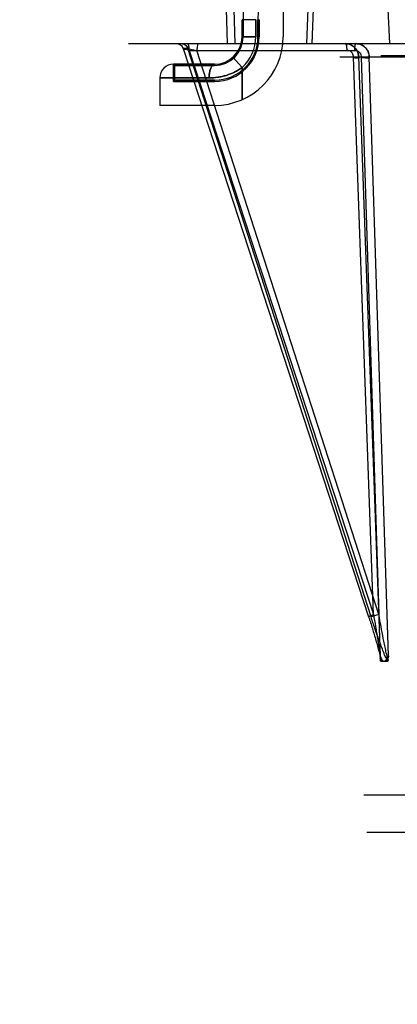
# Model space of a CAD drawing. Header units: millimetres. Extents: x 0 to 297, y 0 to 210.
# Tile 172 of 256: x 55.761 to 55.954, y 159.485 to 159.988. Entities that reach past the tile are written whole.
import ezdxf

# ---------------------------------------------------------------- set-up
doc = ezdxf.new("R2010")
doc.units = ezdxf.units.MM
doc.header["$LTSCALE"] = 16.335
doc.layers.get('0').update_dxf_attribs({"linetype": 'CONTINUOUS'})
for name, color, linetype in [('AXES_REF', 7, 'CONTINUOUS'), ('INTFCLR_1', 7, 'CONTINUOUS'), ('INTFCLR_144815', 7, 'CONTINUOUS'), ('INTFCLR_72935', 7, 'CONTINUOUS')]:
    doc.layers.add(name, color=color, linetype=linetype)

msp = doc.modelspace()

# ---------------------------------------------------------------- linework, layer by layer
at = {"color": 7, "linetype": 'Continuous'}
for radius in [6.78708, 6.7865, 6.74304]:
    msp.add_circle((57.46373, 154.71148), radius, dxfattribs=at)
msp.add_arc((57.46373, 154.71148), 6.72, 278.277129, 261.722871, dxfattribs=at)
at = {"layer": 'AXES_REF', "color": 9, "linetype": 'Continuous'}
msp.add_circle((57.46373, 154.71148), 6.19116, dxfattribs=at)
at = {"layer": 'INTFCLR_1', "color": 6, "linetype": 'Continuous'}
for p, q in [((55.89554, 160.00348), (55.89554, 159.97898)), ((55.87515, 159.9876), (55.87515, 159.97898)), ((55.88267, 159.97898), (55.88267, 159.9876)), ((55.88329, 159.9876), (55.88329, 159.97898)), ((55.83954, 159.96498), (55.83954, 159.95623)), ((55.83954, 159.96498), (55.84015, 159.96437)), ((55.84015, 159.95684), (55.84015, 159.96437)), ((55.86054, 159.96437), (55.84015, 159.96437)), ((55.83954, 159.95623), (55.84015, 159.95684)), ((55.86054, 159.95623), (55.83954, 159.95623)), ((55.84015, 159.95684), (55.86054, 159.95684)), ((55.86054, 159.94398), (55.83254, 159.94398))]:
    msp.add_line(p, q, dxfattribs=at)
at = {"layer": 'INTFCLR_1', "color": 9, "linetype": 'Continuous'}
for p, q in [((55.87454, 159.9876), (55.87454, 159.97898)), ((55.88154, 159.9876), (55.87454, 159.9876)), ((55.88154, 159.97898), (55.88154, 159.9876)), ((55.88329, 159.9876), (55.88267, 159.9876)), ((55.88154, 159.97898), (55.87454, 159.97898)), ((55.88329, 159.97898), (55.88267, 159.97898)), ((55.86987, 159.96854), (55.87454, 159.96333)), ((55.83954, 159.96498), (55.86054, 159.96498)), ((55.86054, 159.96437), (55.86054, 159.96498)), ((55.87454, 159.96333), (55.87454, 159.9469)), ((55.83254, 159.95798), (55.83254, 159.94398)), ((55.83254, 159.95798), (55.85774, 159.95798)), ((55.86054, 159.95684), (55.86054, 159.95623))]:
    msp.add_line(p, q, dxfattribs=at)
at = {"layer": 'INTFCLR_1', "color": 6, "linetype": 'Continuous'}
for centre, radius, start, end in [((55.97954, 159.9876), 0.10439, 122.033, 180), ((55.97954, 159.9876), 0.09686, 137.8164, 180), ((55.86054, 159.97898), 0.035, 270, 360), ((55.86054, 159.97898), 0.02275, 270, 0), ((55.86054, 159.97898), 0.02214, 270, 0), ((55.86054, 159.97898), 0.01461, 270, 0)]:
    msp.add_arc(centre, radius, start, end, dxfattribs=at)
at = {"layer": 'INTFCLR_1', "color": 9, "linetype": 'Continuous'}
for centre, radius, start, end in [((55.86054, 159.97898), 0.014, 270, 360), ((55.86054, 159.97898), 0.021, 311.8103, 0), ((55.83954, 159.95798), 0.007, 90, 180)]:
    msp.add_arc(centre, radius, start, end, dxfattribs=at)
for points, knots in [([(55.85774, 159.95798), (55.85774, 159.95884), (55.85788, 159.96056), (55.85841, 159.96296), (55.85959, 159.96498), (55.86054, 159.96498)], [0, 0, 0, 0, 0.327607, 0.638667, 1, 1, 1, 1]), ([(55.87454, 159.96333), (55.87395, 159.96289), (55.87271, 159.96205), (55.8701, 159.9606), (55.86728, 159.95947), (55.86436, 159.95869), (55.86143, 159.95814), (55.8592, 159.95798), (55.85774, 159.95798)], [0, 0, 0, 0, 0.123084, 0.248729, 0.500796, 0.628221, 0.754143, 1, 1, 1, 1])]:
    msp.add_open_spline(points, degree=3, knots=knots, dxfattribs=at)
at = {"layer": 'INTFCLR_144815', "color": 9, "linetype": 'Continuous'}
for p, q in [((55.86644, 159.9931), (55.86693, 159.97548)), ((55.87103, 159.97548), (55.87054, 159.9931)), ((55.90811, 159.9931), (55.90739, 159.97548)), ((55.81652, 159.97548), (56.97113, 159.97548)), ((55.84437, 159.97307), (55.84443, 159.97309)), ((55.84445, 159.97309), (55.93919, 159.68313)), ((55.8468, 159.97309), (55.84445, 159.97309)), ((55.94041, 159.68313), (55.8468, 159.97309)), ((55.84682, 159.97309), (55.85152, 159.97201)), ((55.8476, 159.97201), (55.94164, 159.6842)), ((55.8476, 159.97201), (55.93196, 159.97201)), ((55.94443, 159.6842), (55.85152, 159.97201)), ((55.92449, 159.96872), (56.04397, 159.96872)), ((55.94164, 159.6842), (55.93146, 159.96863)), ((55.9341, 159.96872), (55.94503, 159.66323)), ((55.93537, 159.96863), (55.94443, 159.6842)), ((55.94928, 159.66323), (55.93954, 159.96872)), ((55.94548, 159.96946), (56.85359, 159.96946)), ((55.94164, 159.6842), (55.9391, 159.68315)), ((55.9391, 159.68315), (55.93919, 159.68313)), ((55.94443, 159.6842), (55.94041, 159.68313))]:
    msp.add_line(p, q, dxfattribs=at)
at = {"layer": 'INTFCLR_144815', "color": 6, "linetype": 'Continuous'}
for p, q in [((55.91088, 159.9931), (55.91016, 159.97548)), ((55.94997, 159.97548), (55.94902, 159.99648)), ((55.94518, 159.66115), (55.94513, 159.66223)), ((55.94518, 159.66114), (55.94518, 159.66115)), ((55.94518, 159.66111), (55.94518, 159.66112)), ((55.94518, 159.66108), (55.94518, 159.6611)), ((55.94913, 159.66101), (55.94912, 159.661)), ((55.94913, 159.66111), (55.94913, 159.66111)), ((55.94913, 159.66108), (55.94913, 159.66107)), ((55.94913, 159.66106), (55.94913, 159.66105)), ((55.94913, 159.66104), (55.94913, 159.66103)), ((55.94913, 159.66102), (55.94913, 159.66102)), ((55.94928, 159.66323), (55.94917, 159.66205)), ((55.94542, 159.66048), (55.94889, 159.66048)), ((55.93681, 159.5923), (55.9588, 159.5923)), ((56.86076, 159.57313), (55.93831, 159.57313))]:
    msp.add_line(p, q, dxfattribs=at)
at = {"layer": 'INTFCLR_144815', "color": 7, "linetype": 'Continuous'}
for p, q in [((55.93417, 159.96873), (55.93146, 159.96863)), ((55.93537, 159.96863), (55.93954, 159.96872))]:
    msp.add_line(p, q, dxfattribs=at)
at = {"layer": 'INTFCLR_144815', "color": 6, "linetype": 'Continuous'}
for points in [[(55.94542, 159.66048), (55.94541, 159.66048), (55.9454, 159.66048), (55.94539, 159.66048), (55.94537, 159.66049), (55.94536, 159.6605), (55.94535, 159.6605), (55.94534, 159.66051), (55.94533, 159.66052), (55.94532, 159.66053), (55.94531, 159.66054), (55.9453, 159.66055), (55.94529, 159.66057), (55.94529, 159.66058), (55.94528, 159.6606), (55.94527, 159.66061), (55.94526, 159.66063), (55.94526, 159.66064), (55.94525, 159.66066), (55.94525, 159.66068), (55.94524, 159.66069), (55.94523, 159.66071), (55.94523, 159.66073), (55.94522, 159.66075), (55.94522, 159.66077), (55.94522, 159.66079), (55.94521, 159.6608), (55.94521, 159.66082), (55.94521, 159.66084), (55.9452, 159.66086), (55.9452, 159.66088), (55.9452, 159.66089), (55.9452, 159.66091), (55.94519, 159.66093), (55.94519, 159.66095), (55.94519, 159.66096), (55.94519, 159.66098), (55.94519, 159.661), (55.94519, 159.66101), (55.94518, 159.66103), (55.94518, 159.66104), (55.94518, 159.66106), (55.94518, 159.66107)], [(55.94912, 159.66096), (55.94912, 159.66095), (55.94912, 159.66094), (55.94912, 159.66093), (55.94912, 159.66092), (55.94911, 159.66091), (55.94911, 159.66089), (55.94911, 159.66088), (55.94911, 159.66087), (55.94911, 159.66086), (55.94911, 159.66085), (55.9491, 159.66084), (55.9491, 159.66082), (55.9491, 159.66081), (55.9491, 159.6608), (55.94909, 159.66078), (55.94909, 159.66077), (55.94909, 159.66076), (55.94909, 159.66075), (55.94908, 159.66073), (55.94908, 159.66072), (55.94908, 159.66071), (55.94907, 159.66069), (55.94907, 159.66068), (55.94906, 159.66067), (55.94906, 159.66066), (55.94905, 159.66064), (55.94905, 159.66063), (55.94904, 159.66062), (55.94904, 159.66061), (55.94903, 159.66059), (55.94903, 159.66058), (55.94902, 159.66057), (55.94901, 159.66056), (55.94901, 159.66055), (55.949, 159.66054), (55.94899, 159.66053), (55.94898, 159.66052), (55.94897, 159.66052), (55.94897, 159.66051), (55.94896, 159.6605), (55.94895, 159.6605), (55.94894, 159.66049), (55.94893, 159.66049), (55.94892, 159.66048), (55.94891, 159.66048), (55.9489, 159.66048), (55.94889, 159.66048)], [(55.94912, 159.66099), (55.94912, 159.66098), (55.94912, 159.66097)], [(55.94913, 159.66115), (55.94913, 159.66114), (55.94913, 159.66114), (55.94913, 159.66113), (55.94913, 159.66112)]]:
    msp.add_lwpolyline(points, dxfattribs=at)
at = {"layer": 'INTFCLR_144815', "color": 9, "linetype": 'Continuous'}
for points, knots in [([(55.84118, 159.97548), (55.84152, 159.97548), (55.84224, 159.97536), (55.84352, 159.97471), (55.84421, 159.97376), (55.84443, 159.97309)], [0, 0, 0, 0, 0.242703, 0.499798, 1, 1, 1, 1]), ([(55.84357, 159.97548), (55.84427, 159.97548), (55.84571, 159.975), (55.84658, 159.97376), (55.8468, 159.97309)], [0, 0, 0, 0, 0.496376, 1, 1, 1, 1]), ([(55.84361, 159.97548), (55.8443, 159.97548), (55.84575, 159.975), (55.84661, 159.97376), (55.84682, 159.97309)], [0, 0, 0, 0, 0.495475, 1, 1, 1, 1]), ([(55.8476, 159.97201), (55.84718, 159.97213), (55.84622, 159.97255), (55.84458, 159.9724), (55.84437, 159.97307)], [0, 0, 0, 0, 0.382179, 1, 1, 1, 1]), ([(55.8476, 159.97201), (55.8476, 159.97244), (55.84754, 159.97345), (55.84741, 159.97449), (55.84705, 159.97548), (55.84681, 159.97548)], [0, 0, 0, 0, 0.35171, 0.80538, 1, 1, 1, 1]), ([(55.85231, 159.97548), (55.85218, 159.97548), (55.85189, 159.97509), (55.85162, 159.97396), (55.85152, 159.97283), (55.85152, 159.97201)], [0, 0, 0, 0, 0.103117, 0.326022, 1, 1, 1, 1]), ([(55.92725, 159.97548), (55.92743, 159.97548), (55.92777, 159.97482), (55.92796, 159.97373), (55.92804, 159.97264), (55.92804, 159.97201)], [0, 0, 0, 0, 0.144714, 0.478207, 1, 1, 1, 1]), ([(55.93275, 159.97548), (55.93257, 159.97548), (55.93223, 159.97482), (55.93205, 159.97373), (55.93196, 159.97264), (55.93196, 159.97201)], [0, 0, 0, 0, 0.144714, 0.478207, 1, 1, 1, 1]), ([(55.93146, 159.96863), (55.93147, 159.96879), (55.93144, 159.96932), (55.9312, 159.97026), (55.93022, 159.9716), (55.92887, 159.97206), (55.92804, 159.97201)], [0, 0, 0, 0, 0.089805, 0.298075, 0.532533, 1, 1, 1, 1]), ([(55.93196, 159.97201), (55.93218, 159.97202), (55.93282, 159.972), (55.93385, 159.97165), (55.93505, 159.97057), (55.93541, 159.96936), (55.93537, 159.96863)], [0, 0, 0, 0, 0.120951, 0.357986, 0.592109, 1, 1, 1, 1]), ([(55.93919, 159.68313), (55.93985, 159.68111), (55.94081, 159.67809), (55.94204, 159.67406), (55.94291, 159.67107), (55.94374, 159.66812), (55.94438, 159.66568), (55.94484, 159.66377), (55.94517, 159.66221), (55.94538, 159.66111), (55.94542, 159.66048)], [0, 0, 0, 0, 0.270374, 0.4046, 0.537306, 0.668034, 0.79611, 0.858695, 0.918736, 1, 1, 1, 1]), ([(55.94889, 159.66048), (55.94829, 159.66152), (55.94762, 159.6631), (55.94656, 159.66565), (55.94562, 159.66809), (55.94415, 159.67206), (55.9424, 159.67707), (55.94106, 159.6811), (55.94041, 159.68313)], [0, 0, 0, 0, 0.148676, 0.212372, 0.341856, 0.473191, 0.736522, 1, 1, 1, 1]), ([(55.94164, 159.6842), (55.942, 159.68217), (55.94254, 159.67913), (55.94323, 159.67509), (55.94372, 159.67208), (55.94419, 159.66912), (55.94455, 159.66667), (55.94481, 159.66475), (55.94502, 159.66308), (55.94516, 159.66188), (55.94518, 159.66115)], [0, 0, 0, 0, 0.264974, 0.396856, 0.527497, 0.656487, 0.783244, 0.84538, 0.905174, 1, 1, 1, 1]), ([(55.94913, 159.66115), (55.94874, 159.66231), (55.94838, 159.664), (55.94779, 159.66665), (55.94728, 159.6691), (55.94648, 159.67309), (55.94552, 159.67813), (55.94479, 159.68217), (55.94443, 159.6842)], [0, 0, 0, 0, 0.156893, 0.219136, 0.346386, 0.476085, 0.737365, 1, 1, 1, 1])]:
    msp.add_open_spline(points, degree=3, knots=knots, dxfattribs=at)
at = {"layer": 'INTFCLR_144815', "color": 7, "linetype": 'Continuous'}
for points, knots in [([(55.9341, 159.96872), (55.93407, 159.96932), (55.93388, 159.97053), (55.93314, 159.9722), (55.93202, 159.97361), (55.9306, 159.97467), (55.92899, 159.97533), (55.92783, 159.97548), (55.92725, 159.97548)], [0, 0, 0, 0, 0.170335, 0.340815, 0.510993, 0.674214, 0.836014, 1, 1, 1, 1]), ([(55.92725, 159.97548), (55.92769, 159.97548), (55.92857, 159.97539), (55.92983, 159.97501), (55.931, 159.97439), (55.93203, 159.97355), (55.93289, 159.97252), (55.93386, 159.97076), (55.93422, 159.96916), (55.93415, 159.96805)], [0, 0, 0, 0, 0.116193, 0.232905, 0.34943, 0.467119, 0.584636, 0.703255, 1, 1, 1, 1]), ([(55.93959, 159.96805), (55.93961, 159.96838), (55.93953, 159.96928), (55.93928, 159.97061), (55.93861, 159.97215), (55.93767, 159.97341), (55.93648, 159.97438), (55.93531, 159.97501), (55.93406, 159.97539), (55.93318, 159.97548), (55.93275, 159.97548)], [0, 0, 0, 0, 0.089438, 0.239712, 0.357991, 0.534458, 0.651869, 0.76801, 0.884267, 1, 1, 1, 1]), ([(55.93275, 159.97548), (55.93338, 159.97548), (55.93467, 159.97529), (55.93644, 159.97447), (55.9379, 159.97318), (55.93913, 159.97128), (55.93951, 159.96968), (55.93954, 159.96872)], [0, 0, 0, 0, 0.179584, 0.364082, 0.54709, 0.727009, 1, 1, 1, 1]), ([(55.93146, 159.96863), (55.9317, 159.96862), (55.93199, 159.96816), (55.93259, 159.96822), (55.93323, 159.96818), (55.93346, 159.96818), (55.93426, 159.96805), (55.93415, 159.96805)], [0, 0, 0, 0, 0.261449, 0.446659, 0.617385, 0.885698, 1, 1, 1, 1]), ([(55.93959, 159.96805), (55.93907, 159.96807), (55.93833, 159.96812), (55.93736, 159.96817), (55.9367, 159.96825), (55.93595, 159.96812), (55.93562, 159.96862), (55.93537, 159.96863)], [0, 0, 0, 0, 0.365006, 0.513723, 0.670436, 0.825566, 1, 1, 1, 1]), ([(55.94503, 159.66323), (55.94517, 159.66287), (55.9456, 159.66186), (55.94636, 159.66047), (55.94716, 159.66048)], [0, 0, 0, 0, 0.327453, 1, 1, 1, 1]), ([(55.94503, 159.66323), (55.94517, 159.66287), (55.9456, 159.66186), (55.94636, 159.66047), (55.94716, 159.66048)], [0, 0, 0, 0, 0.327482, 1, 1, 1, 1]), ([(55.94716, 159.66048), (55.94767, 159.66048), (55.94862, 159.66156), (55.94903, 159.6626), (55.94928, 159.66323)], [0, 0, 0, 0, 0.430751, 1, 1, 1, 1])]:
    msp.add_open_spline(points, degree=3, knots=knots, dxfattribs=at)
at = {"layer": 'INTFCLR_72935', "color": 6, "linetype": 'Continuous'}
for p, q in [((55.89554, 160.00348), (55.89554, 159.97898)), ((55.87515, 159.97898), (55.87515, 159.9877)), ((55.88267, 159.9877), (55.88267, 159.97898)), ((55.88329, 159.97898), (55.88329, 159.9877)), ((55.83954, 159.95623), (55.83954, 159.96498)), ((55.83954, 159.96498), (55.84015, 159.96437)), ((55.84015, 159.96437), (55.84015, 159.95684)), ((55.84015, 159.96437), (55.86054, 159.96437)), ((55.83954, 159.95623), (55.84015, 159.95684)), ((55.83954, 159.95623), (55.86054, 159.95623)), ((55.86054, 159.95684), (55.84015, 159.95684)), ((55.86054, 159.94398), (55.83254, 159.94398))]:
    msp.add_line(p, q, dxfattribs=at)
at = {"layer": 'INTFCLR_72935', "color": 9, "linetype": 'Continuous'}
for p, q in [((55.87454, 159.97898), (55.87454, 159.9877)), ((55.88154, 159.9877), (55.87454, 159.9877)), ((55.88154, 159.9877), (55.88154, 159.97898)), ((55.88267, 159.9877), (55.88329, 159.9877)), ((55.87454, 159.97898), (55.88154, 159.97898)), ((55.88267, 159.97898), (55.88329, 159.97898)), ((55.87454, 159.96333), (55.86987, 159.96854)), ((55.86054, 159.96498), (55.83954, 159.96498)), ((55.86054, 159.96498), (55.86054, 159.96437)), ((55.87454, 159.9469), (55.87454, 159.96333)), ((55.83254, 159.95798), (55.83254, 159.94398)), ((55.85774, 159.95798), (55.83254, 159.95798)), ((55.86054, 159.95623), (55.86054, 159.95684))]:
    msp.add_line(p, q, dxfattribs=at)
at = {"layer": 'INTFCLR_72935', "color": 6, "linetype": 'Continuous'}
for radius, end in [(0.035, 360), (0.02275, 360), (0.02214, 0), (0.01461, 0)]:
    msp.add_arc((55.86054, 159.97898), radius, 270, end, dxfattribs=at)
at = {"layer": 'INTFCLR_72935', "color": 9, "linetype": 'Continuous'}
for centre, radius, start, end in [((55.86054, 159.97898), 0.014, 270, 360), ((55.86054, 159.97898), 0.021, 311.8103, 360), ((55.83954, 159.95798), 0.007, 90, 180)]:
    msp.add_arc(centre, radius, start, end, dxfattribs=at)
for points, knots in [([(55.86054, 159.96498), (55.85959, 159.96498), (55.85788, 159.96205), (55.85774, 159.95965), (55.85774, 159.95798)], [0, 0, 0, 0, 0.362277, 1, 1, 1, 1]), ([(55.85774, 159.95798), (55.8592, 159.95798), (55.86143, 159.95814), (55.86436, 159.95869), (55.86728, 159.95947), (55.8701, 159.9606), (55.87271, 159.96205), (55.87395, 159.96289), (55.87454, 159.96333)], [0, 0, 0, 0, 0.245858, 0.371779, 0.499203, 0.751271, 0.876916, 1, 1, 1, 1])]:
    msp.add_open_spline(points, degree=3, knots=knots, dxfattribs=at)

doc.saveas('drawing.dxf')
